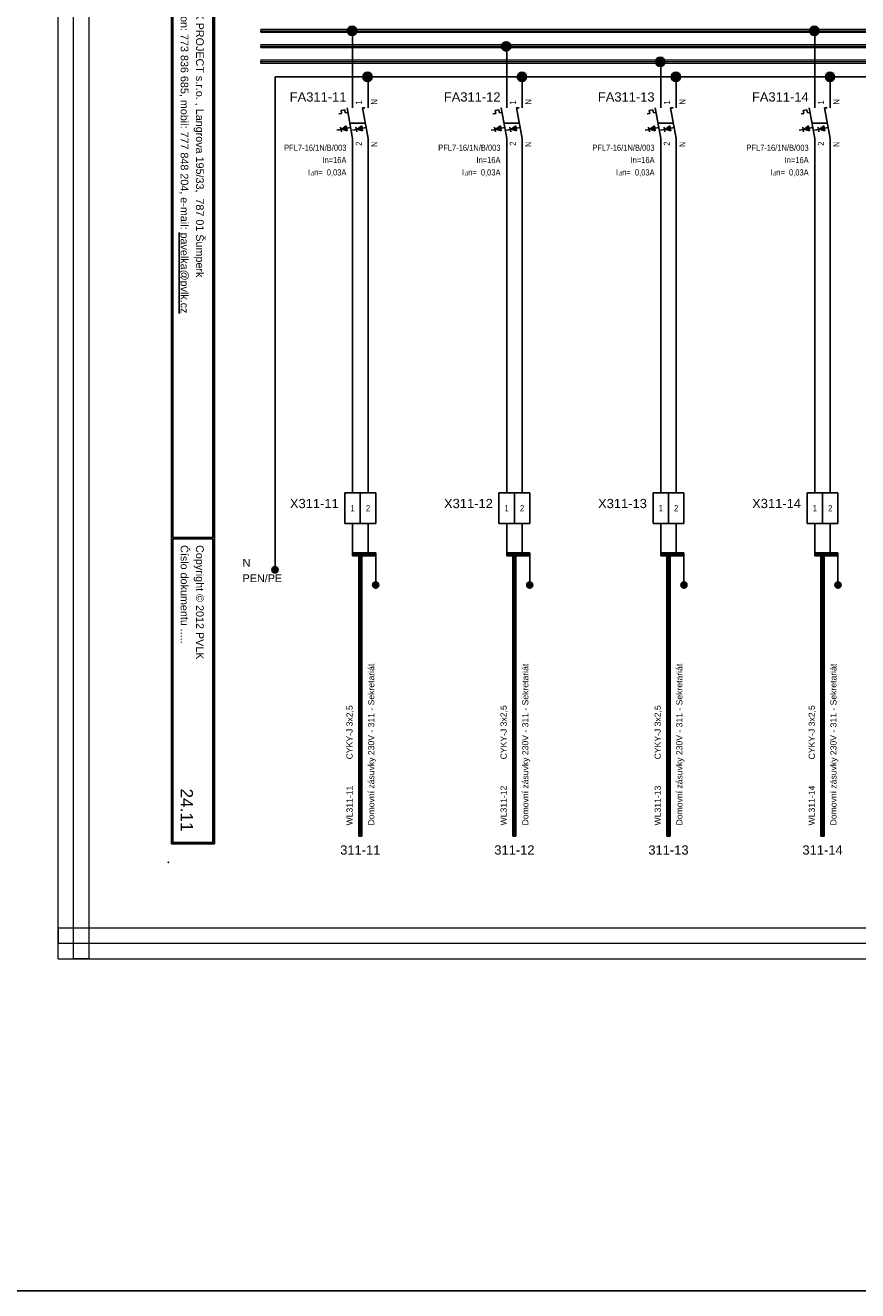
# Model space of a CAD drawing. Extents: x -3642 to 3381, y 3251 to 3904.
# Tile 32 of 41: x 1652 to 1922, y 3251 to 3662. Entities that reach past the tile are written whole.
import ezdxf
from ezdxf.enums import TextEntityAlignment as Align

# ---------------------------------------------------------------- set-up
doc = ezdxf.new("R2010")
doc.units = 0
doc.header["$MEASUREMENT"] = 0
for name, color, linetype in [('1-KRESBA', 7, 'Continuous'), ('__Bílá', 7, 'Continuous'), ('__Oranžová', 30, 'Continuous'), ('__Rudá 010', 10, 'Continuous'), ('__Svmodrá', 4, 'Continuous'), ('__Vínová 220', 220, 'Continuous'), ('__Zelená', 3, 'Continuous'), ('__Černá 250', 7, 'Continuous')]:
    doc.layers.add(name, color=color, linetype=linetype)
doc.styles.add('Arial', font='arial.ttf')
doc.styles.add('GENERATED_STYLE_1', font='arial.ttf')
doc.styles.add('GREEKC', font='greekc', dxfattribs={"width": 0.8, "height": 1.3})

# ---------------------------------------------------------------- blocks, each defined once
blk = doc.blocks.new('BLK_Razítko_malé_pro_rozváděče')
at = {"layer": '__Bílá'}
for p, q in [((15, -1), (15, -20)), ((15, -1), (294, -1)), ((15.5, -1.5), (15.5, -19.5)), ((15.5, -1.5), (184.5, -1.5)), ((184.5, -1.5), (184.5, -19.5)), ((185, -1.5), (185, -19.5)), ((185, -1.5), (293.5, -1.5)), ((293.5, -19.5), (293.5, -1.5)), ((294, -20), (294, -1)), ((15, -20), (294, -20)), ((15.5, -19.5), (184.5, -19.5)), ((185, -19.5), (293.5, -19.5)), ((15, -405), (15, -419)), ((15, -405), (294, -405)), ((15.5, -405.5), (15.5, -418.5)), ((15.5, -405.5), (194.5, -405.5)), ((194.5, -405.5), (194.5, -418.5)), ((195, -405.5), (195, -418.5)), ((195, -405.5), (293.5, -405.5)), ((293.5, -405.5), (293.5, -418.5)), ((294, -405), (294, -419)), ((15, -419), (294, -419)), ((15.5, -418.5), (194.5, -418.5)), ((195, -418.5), (293.5, -418.5))]:
    blk.add_line(p, q, dxfattribs=at)
for p in [(0, 0), (300, 0), (0, -420), (300, -420)]:
    blk.add_point(p, dxfattribs=at)
at = {"layer": '__Bílá', "style": 'Arial'}
for s, height, p in [('-', 3, (38, -7)), ('Dokument', 2.5, (187, -7)), ('-', 3, (210.5, -7)), ('SO/PS', 2.5, (17.5, -12)), ('-', 3, (38, -12)), ('Vypracoval', 2.5, (187, -12)), ('-', 3, (210.5, -12)), ('Investor', 2.5, (17.5, -17)), ('-', 3, (38, -17)), ('Datum', 2.5, (187, -17)), ('-', 3, (210.5, -17)), ('PVLK PROJECT s.r.o. , Langrova 195/33,  787 01 Šumperk', 2.5, (17.5, -411)), ('Copyright © 2012 PVLK', 2.5, (197, -411)), ('Telefon: 773 836 685, mobil: 777 848 204, e-mail: %%Upavelka@pvlk.cz', 2.5, (17.5, -416)), ('Číslo dokumentu .....', 2.5, (197, -416))]:
    blk.add_text(s, height=height, dxfattribs=at).set_placement(p)
at = {"layer": '__Vínová 220', "char_height": 2.5, "attachment_point": 7, "style": 'Arial'}
for s, insert in [('715 0908', (17.5, -7)), ('Rozšíření výrobního areálu firmy PLASTKON PRODUCT, S.R.O.', (42.5, -7.75)), ('R3 – Hlavní rozváděč 3NP', (215, -7.75)), ('SO 02 - Novostavba skladovací haly s administrativní budovou', (42.5, -12.75)), ('Miroslav Pavelka', (215, -12.75)), ('Plastkon product, s.r.o., Hlavní 147, Mikulovice 790 84', (42.5, -17.75)), ('06/2016', (215, -17.75))]:
    blk.add_mtext(s, dxfattribs=dict(at, insert=insert))
at = {"layer": '__Vínová 220', "style": 'Arial'}
blk.add_attdef('ČÍSLO', text='', height=4, dxfattribs=at).set_placement((290, -416), align=Align.RIGHT)
blk = doc.blocks.new('V0109A02')
for p, q in [((0, 0), (0, 10)), ((5, 10), (0, 10)), ((5, 0), (5, 10)), ((10, 10), (5, 10)), ((10, 0), (10, 10)), ((5, 0), (0, 0)), ((10, 0), (5, 0))]:
    blk.add_line(p, q)
at = {"style": 'Arial'}
blk.add_attdef('POPIS', text='', height=3, dxfattribs=at).set_placement((-2, 5), align=Align.RIGHT)
at = {"style": 'Arial', "width": 0.8}
for tag, p in [('S1', (2.5, 5)), ('S2', (7.5, 5))]:
    blk.add_attdef(tag, text='', height=2, dxfattribs=at).set_placement(p, align=Align.MIDDLE)
blk = doc.blocks.new('V0085A01')
h = blk.add_hatch(color=256)
edge = h.paths.add_edge_path()
edge.add_arc((0, 0), 1, 0, 360)
blk.add_circle((0, 0), 1)
blk = doc.blocks.new('FEVA0910')
h = blk.add_hatch(color=256)
h.paths.add_polyline_path([(-1.92, -1.71), (-2.06, -0.92), (-3.5, -2)])
h.paths.add_polyline_path([(-3.5, -2), (-1.77, -2.5), (-1.92, -1.71)])
h = blk.add_hatch(color=256)
h.paths.add_polyline_path([(2.94, -0.92), (1.5, -2), (3.08, -1.71)])
h.paths.add_polyline_path([(3.08, -1.71), (1.5, -2), (3.23, -2.5)])
for p, q in [((0, 5), (0, 10)), ((5, 5), (5, 10)), ((-3.75, 4.14), (-2.56, 4.35)), ((-3.75, 4.14), (-3.57, 3.12)), ((-2.56, 4.35), (-2.38, 3.34)), ((-1.82, 5), (0, -5)), ((3.18, 5), (5, -5)), ((3.18, 5), (4, 5)), ((-4.45, 2.96), (-3.57, 3.12)), ((-2.38, 3.34), (-1.54, 3.49)), ((-0.91, 0), (4.09, 0)), ((-3.79, -2.07), (-5.07, -2.29)), ((-3.93, -1.27), (-3.65, -2.86)), ((-3.5, -2), (-2.06, -0.92)), ((-3.5, -2), (-0.64, -1.48)), ((-3.5, -2), (-1.77, -2.5)), ((-2.06, -0.92), (-1.77, -2.5)), ((1.21, -2.07), (-0.07, -2.29)), ((1.07, -1.27), (1.35, -2.86)), ((1.5, -2), (2.94, -0.92)), ((1.5, -2), (4.36, -1.48)), ((1.5, -2), (3.23, -2.5)), ((2.94, -0.92), (3.23, -2.5)), ((0, -5), (0, -10)), ((5, -5), (5, -10))]:
    blk.add_line(p, q)
at = {"style": 'Arial', "width": 0.8}
for s, p in [('I', (-14.5, -17)), ('n=', (-12.5, -17))]:
    blk.add_text(s, height=2, dxfattribs=at).set_placement(p)
at = {"style": 'GREEKC', "oblique": 10, "width": 0.8}
blk.add_text('D', height=1.3, dxfattribs=at).set_placement((-13.68, -17))
at = {"style": 'Arial'}
blk.add_attdef('POPIS', text='', height=3, dxfattribs=at).set_placement((-2, 7), align=Align.RIGHT)
at = {"style": 'Arial', "width": 0.8}
for tag, p in [('NO1', (3, 6)), ('NO2', (8, 6))]:
    blk.add_attdef(tag, p, '', height=2, rotation=90, dxfattribs=at)
for tag, p in [('TYP', (-2, -9)), ('PROUD', (-2, -13)), ('REZID', (-2, -17)), ('DOPLŇ1', (-2, -21)), ('DOPLŇ2', (-2, -25))]:
    blk.add_attdef(tag, text='', height=2, dxfattribs=at).set_placement(p, align=Align.RIGHT)
for tag, p in [('CO1', (3, -6)), ('CO2', (8, -6))]:
    blk.add_attdef(tag, text='', height=2, rotation=90, dxfattribs=at).set_placement(p, align=Align.RIGHT)
blk = doc.blocks.new('L0001A02')
at = {"linetype": 'Continuous'}
h = blk.add_hatch(color=256, dxfattribs=at)
edge = h.paths.add_edge_path()
edge.add_arc((0, 0), 1.5, 0, 360)
blk.add_circle((0, 0), 1.5)

msp = doc.modelspace()

# ---------------------------------------------------------------- linework, layer by layer
at = {"layer": '1-KRESBA'}
for p, q in [((1758.17, 3640), (1758.17, 3660)), ((1908.17, 3640), (1908.17, 3660)), ((1808.17, 3640), (1808.17, 3655.12)), ((1858.17, 3640), (1858.17, 3650)), ((2040.56, 3645), (1732.99, 3645)), ((1732.99, 3645), (1732.99, 3485.1)), ((1763.17, 3640), (1763.17, 3645)), ((1813.17, 3645), (1782.99, 3645)), ((1813.17, 3640), (1813.17, 3645)), ((1863.17, 3645), (1832.99, 3645)), ((1863.17, 3640), (1863.17, 3645)), ((1913.17, 3645), (1882.99, 3645)), ((1913.17, 3640), (1913.17, 3645)), ((1758.17, 3510), (1758.17, 3620)), ((1763.17, 3620), (1763.17, 3510)), ((1808.17, 3510), (1808.17, 3620)), ((1813.17, 3620), (1813.17, 3510)), ((1858.17, 3510), (1858.17, 3620)), ((1863.17, 3620), (1863.17, 3510)), ((1908.17, 3510), (1908.17, 3620)), ((1913.17, 3620), (1913.17, 3510)), ((1758.17, 3500), (1758.17, 3490)), ((1763.17, 3500), (1763.17, 3490)), ((1808.17, 3500), (1808.17, 3490)), ((1813.17, 3500), (1813.17, 3490)), ((1858.17, 3500), (1858.17, 3490)), ((1863.17, 3500), (1863.17, 3490)), ((1908.17, 3500), (1908.17, 3490)), ((1913.17, 3500), (1913.17, 3490)), ((1758.17, 3490.5), (1758.17, 3490)), ((1758.17, 3490.5), (1765.67, 3490.5)), ((1758.17, 3489.5), (1758.17, 3490)), ((1758.17, 3490), (1765.67, 3490)), ((1758.17, 3489.5), (1765.67, 3489.5)), ((1760.17, 3398.53), (1760.17, 3490.5)), ((1760.17, 3490.5), (1760.67, 3490.5)), ((1760.67, 3398.53), (1760.67, 3490.5)), ((1761.17, 3490.5), (1760.67, 3490.5)), ((1761.17, 3398.53), (1761.17, 3490.5)), ((1765.67, 3490.5), (1765.67, 3490)), ((1765.67, 3490), (1765.67, 3480)), ((1765.67, 3489.5), (1765.67, 3490)), ((1808.17, 3490.5), (1808.17, 3490)), ((1808.17, 3490.5), (1815.67, 3490.5)), ((1808.17, 3489.5), (1808.17, 3490)), ((1808.17, 3490), (1815.67, 3490)), ((1808.17, 3489.5), (1815.67, 3489.5)), ((1810.17, 3398.53), (1810.17, 3490.5)), ((1810.17, 3490.5), (1810.67, 3490.5)), ((1810.67, 3398.53), (1810.67, 3490.5)), ((1811.17, 3490.5), (1810.67, 3490.5)), ((1811.17, 3398.53), (1811.17, 3490.5)), ((1815.67, 3490.5), (1815.67, 3490)), ((1815.67, 3490), (1815.67, 3480)), ((1815.67, 3489.5), (1815.67, 3490)), ((1858.17, 3490.5), (1858.17, 3490)), ((1858.17, 3490.5), (1865.67, 3490.5)), ((1858.17, 3489.5), (1858.17, 3490)), ((1858.17, 3490), (1865.67, 3490)), ((1858.17, 3489.5), (1865.67, 3489.5)), ((1860.17, 3398.53), (1860.17, 3490.5)), ((1860.17, 3490.5), (1860.67, 3490.5)), ((1860.67, 3398.53), (1860.67, 3490.5)), ((1861.17, 3490.5), (1860.67, 3490.5)), ((1861.17, 3398.53), (1861.17, 3490.5)), ((1865.67, 3490.5), (1865.67, 3490)), ((1865.67, 3490), (1865.67, 3480)), ((1865.67, 3489.5), (1865.67, 3490)), ((1908.17, 3490.5), (1908.17, 3490)), ((1908.17, 3490.5), (1915.67, 3490.5)), ((1908.17, 3489.5), (1908.17, 3490)), ((1908.17, 3490), (1915.67, 3490)), ((1908.17, 3489.5), (1915.67, 3489.5)), ((1910.17, 3398.53), (1910.17, 3490.5)), ((1910.17, 3490.5), (1910.67, 3490.5)), ((1910.67, 3398.53), (1910.67, 3490.5)), ((1911.17, 3490.5), (1910.67, 3490.5)), ((1911.17, 3398.53), (1911.17, 3490.5)), ((1915.67, 3490.5), (1915.67, 3490)), ((1915.67, 3490), (1915.67, 3480)), ((1915.67, 3489.5), (1915.67, 3490)), ((1760.17, 3398.53), (1760.67, 3398.53)), ((1761.17, 3398.53), (1760.67, 3398.53)), ((1810.17, 3398.53), (1810.67, 3398.53)), ((1811.17, 3398.53), (1810.67, 3398.53)), ((1860.17, 3398.53), (1860.67, 3398.53)), ((1861.17, 3398.53), (1860.67, 3398.53)), ((1910.17, 3398.53), (1910.67, 3398.53)), ((1911.17, 3398.53), (1910.67, 3398.53))]:
    msp.add_line(p, q, dxfattribs=at)
at = {"layer": '1-KRESBA', "color": 3}
msp.add_lwpolyline([(-3642.15, 3903.52), (3380.95, 3903.52), (3380.95, 3250.95), (-3642.15, 3250.95)], close=True, dxfattribs=at)
at = {"layer": '__Oranžová', "lineweight": 0}
for p, q in [((1728.36, 3660.5), (1728.36, 3660)), ((1728.36, 3660.5), (2078.36, 3660.5)), ((1728.36, 3659.5), (1728.36, 3660)), ((1728.36, 3660), (2078.36, 3660)), ((1728.36, 3659.5), (2078.36, 3659.5)), ((1728.36, 3655.5), (1728.36, 3655)), ((1728.36, 3655.5), (2078.36, 3655.5)), ((1728.36, 3654.5), (1728.36, 3655)), ((1728.36, 3655), (2078.36, 3655)), ((1728.36, 3654.5), (2078.36, 3654.5)), ((1728.36, 3650.5), (1728.36, 3650)), ((1728.36, 3650.5), (2078.36, 3650.5)), ((1728.36, 3649.5), (1728.36, 3650)), ((1728.36, 3650), (2078.36, 3650)), ((1728.36, 3649.5), (2078.36, 3649.5))]:
    msp.add_line(p, q, dxfattribs=at)
at = {"layer": '__Vínová 220', "lineweight": 0}
for p, q in [((1662.64, 3358.74), (1662.64, 3724.82)), ((1667.64, 3358.74), (1667.64, 3724.82)), ((1672.64, 3358.74), (1672.64, 3724.82)), ((1662.64, 3368.74), (1662.64, 3363.74)), ((1662.64, 3368.74), (2159.05, 3368.74)), ((1662.64, 3358.74), (1662.64, 3363.74)), ((1662.64, 3363.74), (2159.05, 3363.74)), ((1662.64, 3358.74), (2159.05, 3358.74)), ((1662.64, 3358.74), (1667.64, 3358.74)), ((1672.64, 3358.74), (1667.64, 3358.74))]:
    msp.add_line(p, q, dxfattribs=at)

# ---------------------------------------------------------------- block references
at = {"color": 250, "linetype": 'Continuous'}
for p in [(1733, 3484.97), (1765.67, 3480), (1815.67, 3480), (1865.67, 3480), (1915.67, 3480)]:
    msp.add_blockref('V0085A01', p, dxfattribs=at)
at = {"layer": '1-KRESBA', "rotation": 270}
msp.add_blockref('BLK_Razítko_malé_pro_rozváděče', (2118.36, 3690), dxfattribs=at).add_auto_attribs({'ČÍSLO': '24.11'})
at = {"layer": '1-KRESBA'}
for p in [(1758.01, 3659.93), (1908.01, 3659.93), (1808.01, 3654.9), (1858.01, 3649.86), (1763.03, 3645), (1813.12, 3645), (1863.07, 3645), (1913.09, 3645)]:
    msp.add_blockref('L0001A02', p, dxfattribs=at)
at = {"layer": '__Černá 250'}
for name, p, values in [('FEVA0910', (1758.17, 3630), {'POPIS': 'FA311-11', 'TYP': 'PFL7-16/1N/B/003', 'PROUD': 'In=16A', 'REZID': '0,03A', 'CO1': '2', 'NO1': '1', 'CO2': 'N', 'NO2': 'N'}), ('FEVA0910', (1808.17, 3630), {'POPIS': 'FA311-12', 'TYP': 'PFL7-16/1N/B/003', 'PROUD': 'In=16A', 'REZID': '0,03A', 'CO1': '2', 'NO1': '1', 'CO2': 'N', 'NO2': 'N'}), ('FEVA0910', (1858.17, 3630), {'POPIS': 'FA311-13', 'TYP': 'PFL7-16/1N/B/003', 'PROUD': 'In=16A', 'REZID': '0,03A', 'CO1': '2', 'NO1': '1', 'CO2': 'N', 'NO2': 'N'}), ('FEVA0910', (1908.17, 3630), {'POPIS': 'FA311-14', 'TYP': 'PFL7-16/1N/B/003', 'PROUD': 'In=16A', 'REZID': '0,03A', 'CO1': '2', 'NO1': '1', 'CO2': 'N', 'NO2': 'N'}), ('V0109A02', (1755.67, 3500), {'POPIS': 'X311-11', 'S1': '1', 'S2': '2'}), ('V0109A02', (1805.67, 3500), {'POPIS': 'X311-12', 'S1': '1', 'S2': '2'}), ('V0109A02', (1855.67, 3500), {'POPIS': 'X311-13', 'S1': '1', 'S2': '2'}), ('V0109A02', (1905.67, 3500), {'POPIS': 'X311-14', 'S1': '1', 'S2': '2'})]:
    msp.add_blockref(name, p, dxfattribs=at).add_auto_attribs(values)

# ---------------------------------------------------------------- texts
at = {"layer": '__Rudá 010', "style": 'Arial'}
for s, p in [('CYKY-J 3x2,5', (1758.17, 3423.45)), ('CYKY-J 3x2,5', (1808.17, 3423.45)), ('CYKY-J 3x2,5', (1858.17, 3423.45)), ('CYKY-J 3x2,5', (1908.17, 3423.45)), ('WL311-11', (1758.17, 3402)), ('WL311-12', (1808.17, 3402)), ('WL311-13', (1858.17, 3402)), ('WL311-14', (1908.17, 3402))]:
    msp.add_text(s, height=2, rotation=90, dxfattribs=at).set_placement(p)
at = {"layer": '__Rudá 010', "style": 'GENERATED_STYLE_1'}
for s, p in [('311-11', (1760.67, 3392.53)), ('311-12', (1810.67, 3392.53)), ('311-13', (1860.67, 3392.53)), ('311-14', (1910.67, 3392.53))]:
    msp.add_text(s, height=3, dxfattribs=at).set_placement(p, align=Align.CENTER)
at = {"layer": '__Rudá 010', "char_height": 2, "width": 62.8406, "attachment_point": 1, "rotation": 90, "style": 'Arial'}
for insert in [(1763.2, 3402), (1813.2, 3402), (1863.2, 3402), (1913.2, 3402)]:
    msp.add_mtext('Domovní zásuvky 230V - 311 - Sekretariát', dxfattribs=dict(at, insert=insert))
at = {"layer": '__Svmodrá', "linetype": 'Continuous', "style": 'Arial'}
msp.add_text('N', height=2.5, dxfattribs=at).set_placement((1722.47, 3486))
at = {"layer": '__Zelená', "linetype": 'Continuous', "style": 'Arial'}
msp.add_text('PEN/PE', height=2.5, dxfattribs=at).set_placement((1722.47, 3481))

doc.saveas('drawing.dxf')
